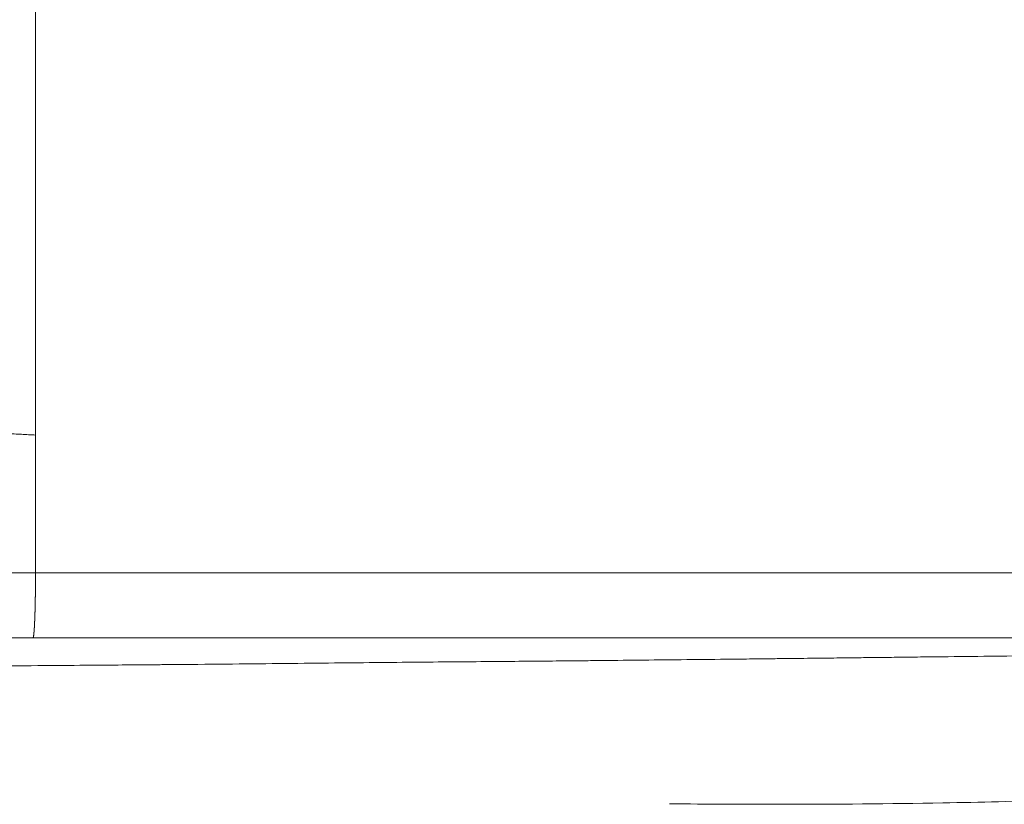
# Model space of a CAD drawing. Header units: millimetres. Extents: x 35469 to 44263, y -24881 to -16268.
# Tile 181 of 231: x 43817.79 to 43826.9, y -24767.83 to -24760.58. Entities that reach past the tile are written whole.
import ezdxf

# ---------------------------------------------------------------- set-up
doc = ezdxf.new("R2010")
doc.units = ezdxf.units.MM
doc.header["$LTSCALE"] = 0.3175
doc.layers.add('1轮廓实线层', color=7, linetype='Continuous', lineweight=18)

# ---------------------------------------------------------------- blocks, each defined once
blk = doc.blocks.new('MR20E-1840')
at = {"layer": '1轮廓实线层'}
for p, q in [((15654.7608, -10821.5646), (15654.7608, -10815.6382)), ((15654.7608, -10822.8382), (15654.7608, -10821.5646)), ((15654.7608, -10822.8382), (15665.648, -10822.8382)), ((15665.6271, -10823.4382), (15654.7373, -10823.4382)), ((15665.6272, -10823.4382), (15654.7375, -10823.4382))]:
    blk.add_line(p, q, dxfattribs=at)
for points, knots in [([(15654.7608, -10821.5646), (15654.7391, -10821.5634), (15654.6955, -10821.5611), (15654.6302, -10821.5575), (15654.5646, -10821.5539), (15654.499, -10821.5503), (15654.4332, -10821.5466), (15654.3673, -10821.5429), (15654.3013, -10821.5392), (15654.2351, -10821.5354), (15654.1688, -10821.5315), (15654.1023, -10821.5277), (15654.0357, -10821.5237), (15653.969, -10821.5198), (15653.9021, -10821.5158), (15653.8351, -10821.5118), (15653.7679, -10821.5077), (15653.7007, -10821.5036), (15653.6332, -10821.4994), (15653.5656, -10821.4952), (15653.4979, -10821.491), (15653.43, -10821.4867), (15653.362, -10821.4824), (15653.2939, -10821.478), (15653.2256, -10821.4736), (15653.1571, -10821.4692), (15653.0885, -10821.4647), (15653.0197, -10821.4602), (15652.9508, -10821.4556), (15652.8818, -10821.451), (15652.8126, -10821.4464), (15652.7433, -10821.4417), (15652.6738, -10821.4369), (15652.6041, -10821.4322), (15652.5343, -10821.4274), (15652.4643, -10821.4225), (15652.3942, -10821.4176), (15652.324, -10821.4127), (15652.2535, -10821.4077), (15652.1829, -10821.4027), (15652.1122, -10821.3977), (15652.0413, -10821.3926), (15651.9703, -10821.3875), (15651.8991, -10821.3823), (15651.8277, -10821.3771), (15651.7562, -10821.3718), (15651.6845, -10821.3665), (15651.6126, -10821.3612), (15651.5406, -10821.3558), (15651.4684, -10821.3504), (15651.3961, -10821.345), (15651.3236, -10821.3395), (15651.2509, -10821.3339), (15651.1781, -10821.3284), (15651.1051, -10821.3227), (15651.0319, -10821.3171), (15650.9586, -10821.3114), (15650.8851, -10821.3057), (15650.8114, -10821.2999), (15650.7376, -10821.2941), (15650.6636, -10821.2882), (15650.5894, -10821.2823), (15650.5151, -10821.2764), (15650.4406, -10821.2704), (15650.3659, -10821.2644), (15650.291, -10821.2583), (15650.216, -10821.2522), (15650.1408, -10821.2461), (15650.0654, -10821.2399), (15649.9899, -10821.2336), (15649.9141, -10821.2274), (15649.8382, -10821.2211), (15649.7621, -10821.2147), (15649.6859, -10821.2084), (15649.6094, -10821.2019), (15649.5328, -10821.1955), (15649.456, -10821.189), (15649.379, -10821.1824), (15649.3019, -10821.1758), (15649.2245, -10821.1692), (15649.147, -10821.1625), (15649.0693, -10821.1558), (15648.9914, -10821.1491), (15648.9134, -10821.1423), (15648.8351, -10821.1354), (15648.7567, -10821.1286), (15648.678, -10821.1217), (15648.5992, -10821.1147), (15648.5202, -10821.1077), (15648.441, -10821.1007), (15648.3617, -10821.0936), (15648.2821, -10821.0865), (15648.2024, -10821.0793), (15648.1224, -10821.0721), (15648.0423, -10821.0649), (15647.962, -10821.0576), (15647.8814, -10821.0503), (15647.7195, -10821.0355), (15647.4753, -10821.0131), (15647.1483, -10820.9829), (15646.8189, -10820.9522), (15646.4872, -10820.921), (15646.1531, -10820.8893), (15645.8166, -10820.8571), (15645.4777, -10820.8245), (15645.1365, -10820.7914), (15644.7928, -10820.7578), (15644.4468, -10820.7238), (15644.0983, -10820.6893), (15643.7474, -10820.6543), (15643.394, -10820.6188), (15643.0383, -10820.5828), (15642.68, -10820.5464), (15642.3194, -10820.5095), (15641.9562, -10820.4721), (15641.5906, -10820.4343), (15641.2226, -10820.396), (15640.8911, -10820.3613), (15640.598, -10820.3304), (15640.3453, -10820.3036), (15640.0958, -10820.277), (15639.8497, -10820.2505), (15639.6069, -10820.2242), (15639.3677, -10820.198), (15639.1321, -10820.172), (15638.9002, -10820.1462), (15638.672, -10820.1205), (15638.4476, -10820.095), (15638.2272, -10820.0696), (15638.0108, -10820.0444), (15637.7984, -10820.0193), (15637.5903, -10819.9944), (15637.3176, -10819.9613), (15636.9808, -10819.9195), (15636.5802, -10819.8684), (15636.1847, -10819.8164), (15635.7946, -10819.7636), (15635.4102, -10819.7099), (15635.0316, -10819.6554), (15634.659, -10819.6001), (15634.2927, -10819.5439), (15633.9854, -10819.4952), (15633.7354, -10819.4545), (15633.5411, -10819.4222), (15633.3484, -10819.3895), (15633.1574, -10819.3564), (15632.968, -10819.3229), (15632.7802, -10819.289), (15632.5942, -10819.2547), (15632.4099, -10819.22), (15632.2274, -10819.1849), (15632.0467, -10819.1494), (15631.8678, -10819.1136), (15631.6907, -10819.0773), (15631.5156, -10819.0406), (15631.3423, -10819.0035), (15631.1709, -10818.966), (15631.0015, -10818.9282), (15630.8341, -10818.8899), (15630.6686, -10818.8512), (15630.5392, -10818.8203), (15630.445, -10818.7974), (15630.3854, -10818.7828), (15630.3259, -10818.7681), (15630.2665, -10818.7533), (15630.2071, -10818.7384), (15630.1477, -10818.7233), (15630.0884, -10818.7082), (15630.0292, -10818.6929), (15629.9701, -10818.6776), (15629.911, -10818.6621), (15629.852, -10818.6465), (15629.793, -10818.6308), (15629.7341, -10818.615), (15629.6753, -10818.5991), (15629.6165, -10818.5831), (15629.5578, -10818.5669), (15629.4991, -10818.5507), (15629.4406, -10818.5343), (15629.3821, -10818.5179), (15629.3236, -10818.5013), (15629.2653, -10818.4846), (15629.2069, -10818.4678), (15629.1487, -10818.4509), (15629.0905, -10818.4339), (15629.0324, -10818.4168), (15628.9744, -10818.3995), (15628.9164, -10818.3822), (15628.8585, -10818.3647), (15628.8007, -10818.3472), (15628.743, -10818.3295), (15628.6853, -10818.3117), (15628.6277, -10818.2938), (15628.5701, -10818.2758), (15628.5127, -10818.2577), (15628.4553, -10818.2395), (15628.398, -10818.2211), (15628.3407, -10818.2027), (15628.2835, -10818.1841), (15628.2265, -10818.1655), (15628.1694, -10818.1467), (15628.1125, -10818.1278), (15628.0556, -10818.1088), (15627.9988, -10818.0897), (15627.9421, -10818.0705), (15627.8855, -10818.0512), (15627.8289, -10818.0317), (15627.7724, -10818.0122), (15627.716, -10817.9925), (15627.6597, -10817.9728), (15627.6034, -10817.9529), (15627.5472, -10817.9329), (15627.4911, -10817.9128), (15627.4351, -10817.8926), (15627.3792, -10817.8723), (15627.3233, -10817.8519), (15627.2676, -10817.8313), (15627.2119, -10817.8107), (15627.1748, -10817.7968), (15627.1563, -10817.7899)], [0, 0, 0, 0, 0.00234, 0.004685, 0.007035, 0.009389, 0.011748, 0.014113, 0.016482, 0.018856, 0.021235, 0.023619, 0.026008, 0.028402, 0.030801, 0.033205, 0.035615, 0.038029, 0.040449, 0.042873, 0.045303, 0.047739, 0.050179, 0.052625, 0.055076, 0.057532, 0.059994, 0.062461, 0.064933, 0.067411, 0.069894, 0.072383, 0.074878, 0.077377, 0.079883, 0.082394, 0.08491, 0.087432, 0.08996, 0.092493, 0.095032, 0.097577, 0.100128, 0.102684, 0.105246, 0.107814, 0.110387, 0.112967, 0.115552, 0.118143, 0.120741, 0.123344, 0.125953, 0.128568, 0.131189, 0.133816, 0.136449, 0.139088, 0.141734, 0.144385, 0.147043, 0.149707, 0.152376, 0.155053, 0.157735, 0.160424, 0.163119, 0.16582, 0.168528, 0.171242, 0.173962, 0.176689, 0.179422, 0.182161, 0.184907, 0.18766, 0.190419, 0.193185, 0.195957, 0.198735, 0.201521, 0.204313, 0.207111, 0.209916, 0.212728, 0.215547, 0.218372, 0.221204, 0.224043, 0.226889, 0.229742, 0.232601, 0.235467, 0.23834, 0.24122, 0.244107, 0.247001, 0.249902, 0.261574, 0.273331, 0.285172, 0.297098, 0.309111, 0.321209, 0.333394, 0.345666, 0.358025, 0.370472, 0.383006, 0.395629, 0.40834, 0.421139, 0.434028, 0.447005, 0.460071, 0.473227, 0.486472, 0.499806, 0.509018, 0.518116, 0.527098, 0.535961, 0.544701, 0.553316, 0.561802, 0.570156, 0.578376, 0.586459, 0.594402, 0.602202, 0.609856, 0.617362, 0.624717, 0.639349, 0.653809, 0.668089, 0.682181, 0.696078, 0.709773, 0.723258, 0.736526, 0.749569, 0.756673, 0.763724, 0.77072, 0.777662, 0.784548, 0.791377, 0.798148, 0.804861, 0.811514, 0.818107, 0.824639, 0.831109, 0.837516, 0.84386, 0.850139, 0.856354, 0.862502, 0.868584, 0.874599, 0.876796, 0.878992, 0.881187, 0.88338, 0.885573, 0.887764, 0.889954, 0.892143, 0.894331, 0.896517, 0.898703, 0.900887, 0.90307, 0.905252, 0.907433, 0.909612, 0.91179, 0.913967, 0.916143, 0.918318, 0.920491, 0.922663, 0.924834, 0.927004, 0.929172, 0.931339, 0.933505, 0.93567, 0.937833, 0.939995, 0.942156, 0.944316, 0.946474, 0.948631, 0.950787, 0.952941, 0.955094, 0.957246, 0.959396, 0.961545, 0.963693, 0.96584, 0.967985, 0.970128, 0.972271, 0.974412, 0.976552, 0.97869, 0.980827, 0.982963, 0.985098, 0.987231, 0.989362, 0.991493, 0.993621, 0.995749, 0.997875, 1, 1, 1, 1]), ([(15654.7373, -10823.4382), (15654.7373, -10823.4382), (15654.7375, -10823.4381), (15654.7377, -10823.4381), (15654.7378, -10823.438), (15654.738, -10823.4379), (15654.7382, -10823.4377), (15654.7384, -10823.4375), (15654.7386, -10823.4373), (15654.7388, -10823.437), (15654.7389, -10823.4367), (15654.7391, -10823.4363), (15654.7393, -10823.436), (15654.7395, -10823.4355), (15654.7397, -10823.4351), (15654.7398, -10823.4346), (15654.74, -10823.4341), (15654.7402, -10823.4336), (15654.7404, -10823.433), (15654.7406, -10823.4324), (15654.7407, -10823.4318), (15654.7409, -10823.4311), (15654.7411, -10823.4304), (15654.7412, -10823.4297), (15654.7414, -10823.4289), (15654.7416, -10823.4281), (15654.7418, -10823.4273), (15654.7419, -10823.4265), (15654.7421, -10823.4256), (15654.7423, -10823.4247), (15654.7424, -10823.4238), (15654.7426, -10823.4228), (15654.7428, -10823.4219), (15654.7429, -10823.4209), (15654.7431, -10823.4198), (15654.7432, -10823.4188), (15654.7434, -10823.4177), (15654.7436, -10823.4166), (15654.7437, -10823.4155), (15654.7439, -10823.4144), (15654.744, -10823.4132), (15654.7442, -10823.4121), (15654.7443, -10823.4109), (15654.7445, -10823.4096), (15654.7446, -10823.4084), (15654.7448, -10823.4072), (15654.7449, -10823.4059), (15654.7451, -10823.4046), (15654.7452, -10823.4033), (15654.7454, -10823.402), (15654.7455, -10823.4006), (15654.7457, -10823.3993), (15654.7458, -10823.3979), (15654.7459, -10823.3966), (15654.7461, -10823.3952), (15654.7462, -10823.3938), (15654.7463, -10823.3924), (15654.7465, -10823.3909), (15654.7466, -10823.3895), (15654.7467, -10823.388), (15654.7469, -10823.3866), (15654.747, -10823.3851), (15654.7471, -10823.3837), (15654.7473, -10823.3822), (15654.7474, -10823.3807), (15654.7475, -10823.3792), (15654.7476, -10823.3777), (15654.7477, -10823.3762), (15654.7479, -10823.3747), (15654.748, -10823.3731), (15654.7481, -10823.3716), (15654.7482, -10823.3701), (15654.7483, -10823.3686), (15654.7484, -10823.367), (15654.7486, -10823.3655), (15654.7487, -10823.3639), (15654.7488, -10823.3624), (15654.7489, -10823.3609), (15654.749, -10823.3593), (15654.7491, -10823.3578), (15654.7492, -10823.3562), (15654.7493, -10823.3547), (15654.7494, -10823.3532), (15654.7495, -10823.3516), (15654.7496, -10823.3501), (15654.7497, -10823.3486), (15654.7498, -10823.347), (15654.7499, -10823.3455), (15654.75, -10823.344), (15654.7501, -10823.3425), (15654.7502, -10823.3409), (15654.7503, -10823.3394), (15654.7503, -10823.3379), (15654.7504, -10823.3364), (15654.7505, -10823.335), (15654.7506, -10823.3335), (15654.7507, -10823.332), (15654.7508, -10823.3305), (15654.7509, -10823.3291), (15654.7509, -10823.3276), (15654.751, -10823.3262), (15654.7511, -10823.3248), (15654.7512, -10823.3233), (15654.7512, -10823.3219), (15654.7513, -10823.3205), (15654.7514, -10823.3191), (15654.7515, -10823.3178), (15654.7515, -10823.3164), (15654.7516, -10823.315), (15654.7517, -10823.3137), (15654.7517, -10823.3124), (15654.7518, -10823.311), (15654.7519, -10823.3097), (15654.7519, -10823.3084), (15654.752, -10823.3072), (15654.7521, -10823.3059), (15654.7521, -10823.3046), (15654.7522, -10823.3034), (15654.7522, -10823.3022), (15654.7523, -10823.301), (15654.7523, -10823.2998), (15654.7524, -10823.2986), (15654.7525, -10823.2974), (15654.7525, -10823.2963), (15654.7526, -10823.2951), (15654.7526, -10823.294), (15654.7527, -10823.2929), (15654.7527, -10823.2918), (15654.7528, -10823.2908), (15654.7528, -10823.2897), (15654.7528, -10823.2887), (15654.7529, -10823.2877), (15654.7529, -10823.2867), (15654.753, -10823.2857), (15654.753, -10823.2847), (15654.7531, -10823.2838), (15654.7531, -10823.2828), (15654.7531, -10823.2819), (15654.7532, -10823.2811), (15654.7532, -10823.2802), (15654.7532, -10823.2793), (15654.7533, -10823.2785), (15654.7533, -10823.2777), (15654.7533, -10823.2769), (15654.7534, -10823.2761), (15654.7534, -10823.2754), (15654.7534, -10823.2746), (15654.7535, -10823.2739), (15654.7535, -10823.2732), (15654.7535, -10823.2725), (15654.7535, -10823.2719), (15654.7536, -10823.2713), (15654.7536, -10823.2706), (15654.7536, -10823.27), (15654.7536, -10823.2695), (15654.7537, -10823.2689), (15654.7537, -10823.2684), (15654.7537, -10823.2679), (15654.7537, -10823.2674), (15654.7537, -10823.2669), (15654.7538, -10823.2665), (15654.7538, -10823.2661), (15654.7538, -10823.2657), (15654.7538, -10823.2653), (15654.7538, -10823.2649), (15654.7538, -10823.2646), (15654.7539, -10823.2643), (15654.7539, -10823.264), (15654.7539, -10823.2637), (15654.7539, -10823.2634), (15654.7539, -10823.2632), (15654.7539, -10823.263), (15654.7539, -10823.2628), (15654.7539, -10823.2626), (15654.7539, -10823.2625), (15654.7539, -10823.2624), (15654.7539, -10823.2623), (15654.7539, -10823.2622), (15654.754, -10823.2596), (15654.7542, -10823.2545), (15654.7545, -10823.2466), (15654.7548, -10823.2387), (15654.7551, -10823.2306), (15654.7554, -10823.2224), (15654.7556, -10823.2141), (15654.7559, -10823.2056), (15654.7561, -10823.1971), (15654.7564, -10823.1884), (15654.7566, -10823.1797), (15654.7569, -10823.1708), (15654.7571, -10823.1619), (15654.7573, -10823.1529), (15654.7575, -10823.1438), (15654.7577, -10823.1346), (15654.758, -10823.1253), (15654.7581, -10823.116), (15654.7583, -10823.1066), (15654.7585, -10823.0972), (15654.7587, -10823.0877), (15654.7589, -10823.0782), (15654.759, -10823.0686), (15654.7592, -10823.059), (15654.7593, -10823.0494), (15654.7595, -10823.0397), (15654.7596, -10823.03), (15654.7597, -10823.0203), (15654.7598, -10823.0106), (15654.7599, -10823.0008), (15654.76, -10822.9911), (15654.7601, -10822.9814), (15654.7602, -10822.9717), (15654.7603, -10822.9619), (15654.7604, -10822.9522), (15654.7605, -10822.9425), (15654.7605, -10822.9329), (15654.7606, -10822.9232), (15654.7606, -10822.9136), (15654.7607, -10822.904), (15654.7607, -10822.8945), (15654.7607, -10822.885), (15654.7608, -10822.8755), (15654.7608, -10822.8661), (15654.7608, -10822.8567), (15654.7608, -10822.8474), (15654.7608, -10822.8412), (15654.7608, -10822.8382)], [0, 0, 0, 0, 0.005028, 0.010043, 0.015047, 0.020038, 0.025015, 0.02998, 0.03493, 0.039867, 0.044789, 0.049696, 0.054589, 0.059466, 0.064327, 0.069172, 0.074001, 0.078813, 0.083608, 0.088386, 0.093146, 0.097888, 0.102612, 0.107318, 0.112004, 0.116671, 0.121319, 0.125947, 0.130555, 0.135143, 0.13971, 0.144256, 0.148781, 0.153285, 0.157767, 0.162227, 0.166664, 0.17108, 0.175472, 0.179842, 0.184188, 0.188511, 0.19281, 0.197085, 0.201336, 0.205562, 0.209764, 0.213941, 0.218093, 0.22222, 0.226321, 0.230396, 0.234446, 0.238469, 0.242466, 0.246437, 0.250381, 0.254298, 0.258188, 0.26205, 0.265886, 0.269693, 0.273473, 0.277226, 0.28095, 0.284645, 0.288313, 0.291952, 0.295562, 0.299144, 0.302696, 0.30622, 0.309714, 0.313179, 0.316614, 0.32002, 0.323396, 0.326742, 0.330059, 0.333345, 0.336601, 0.339827, 0.343022, 0.346187, 0.349322, 0.352426, 0.355499, 0.358541, 0.361552, 0.364532, 0.367481, 0.370399, 0.373286, 0.376141, 0.378965, 0.381758, 0.384519, 0.387248, 0.389946, 0.392612, 0.395246, 0.397849, 0.400419, 0.402958, 0.405464, 0.407939, 0.410382, 0.412792, 0.41517, 0.417516, 0.41983, 0.422111, 0.424361, 0.426577, 0.428762, 0.430914, 0.433033, 0.43512, 0.437175, 0.439197, 0.441186, 0.443143, 0.445067, 0.446959, 0.448818, 0.450644, 0.452438, 0.454199, 0.455927, 0.457622, 0.459285, 0.460915, 0.462512, 0.464076, 0.465608, 0.467106, 0.468572, 0.470005, 0.471405, 0.472773, 0.474107, 0.475409, 0.476677, 0.477913, 0.479116, 0.480286, 0.481423, 0.482527, 0.483599, 0.484637, 0.485643, 0.486615, 0.487555, 0.488462, 0.489335, 0.490176, 0.490984, 0.491759, 0.492501, 0.49321, 0.493887, 0.49453, 0.49514, 0.495718, 0.496262, 0.496774, 0.497252, 0.497698, 0.49811, 0.49849, 0.498837, 0.499151, 0.499432, 0.49968, 0.499895, 0.500077, 0.500226, 0.500342, 0.500426, 0.511866, 0.523306, 0.534742, 0.546173, 0.557597, 0.569013, 0.580419, 0.591812, 0.603191, 0.614554, 0.6259, 0.637226, 0.648531, 0.659814, 0.671071, 0.682303, 0.693507, 0.704681, 0.715825, 0.726935, 0.738012, 0.749052, 0.760056, 0.771021, 0.781946, 0.792829, 0.80367, 0.814467, 0.825218, 0.835923, 0.84658, 0.857188, 0.867746, 0.878253, 0.888707, 0.899109, 0.909456, 0.919748, 0.929984, 0.940163, 0.950284, 0.960347, 0.970351, 0.980295, 0.990178, 1, 1, 1, 1]), ([(15671.3989, -10823.4982), (15671.2508, -10823.5008), (15671.0844, -10823.5039), (15670.7154, -10823.5106), (15670.5128, -10823.5142), (15670.0718, -10823.5218), (15669.8335, -10823.5258), (15669.4498, -10823.5319), (15669.3175, -10823.5339), (15669.1125, -10823.5371), (15669.0084, -10823.5387), (15668.8842, -10823.5405), (15668.8213, -10823.5415), (15668.7897, -10823.542), (15668.7739, -10823.5422), (15668.766, -10823.5423), (15668.762, -10823.5424), (15668.76, -10823.5424), (15668.759, -10823.5424), (15668.7585, -10823.5424), (15668.7583, -10823.5424), (15668.7582, -10823.5424), (15668.7581, -10823.5424), (15668.7581, -10823.5424), (15668.758, -10823.5424), (15668.5583, -10823.5455), (15668.3472, -10823.5486), (15667.9019, -10823.5551), (15667.6678, -10823.5584), (15667.1767, -10823.5651), (15666.9197, -10823.5684), (15666.5171, -10823.5734), (15666.38, -10823.5751), (15666.1702, -10823.5776), (15666.0642, -10823.5789), (15665.9387, -10823.5804), (15665.8754, -10823.5811), (15665.8437, -10823.5815), (15665.8278, -10823.5817), (15665.8199, -10823.5818), (15665.8159, -10823.5819), (15665.8139, -10823.5819), (15665.8129, -10823.5819), (15665.8124, -10823.5819), (15665.8122, -10823.5819), (15665.812, -10823.5819), (15665.812, -10823.5819), (15665.8119, -10823.5819), (15665.8119, -10823.5819), (15665.7118, -10823.5831), (15665.6082, -10823.5843), (15665.3943, -10823.5869), (15665.2838, -10823.5883), (15665.0561, -10823.591), (15664.9388, -10823.5924), (15664.6972, -10823.5953), (15664.573, -10823.5967), (15664.3175, -10823.5997), (15664.1863, -10823.6012), (15663.9168, -10823.6043), (15663.7785, -10823.6058), (15663.4949, -10823.609), (15663.3495, -10823.6107), (15663.1261, -10823.6132), (15663.0508, -10823.6141), (15662.9364, -10823.6154), (15662.8788, -10823.616), (15662.8111, -10823.6168), (15662.7771, -10823.6172), (15662.7601, -10823.6174), (15662.7515, -10823.6175), (15662.7473, -10823.6175), (15662.7451, -10823.6176), (15662.7441, -10823.6176), (15662.7435, -10823.6176), (15662.7433, -10823.6176), (15662.7431, -10823.6176), (15662.7431, -10823.6176), (15662.743, -10823.6176), (15662.743, -10823.6176), (15662.7178, -10823.6179), (15662.6549, -10823.6186), (15662.5235, -10823.6202), (15662.3549, -10823.6221), (15662.149, -10823.6245), (15661.9868, -10823.6264), (15661.8121, -10823.6284), (15661.7185, -10823.6294), (15661.5937, -10823.6309), (15661.5557, -10823.6313), (15661.5151, -10823.6317), (15661.4996, -10823.6319), (15661.497, -10823.632), (15661.4961, -10823.632), (15661.4959, -10823.632), (15661.4958, -10823.632), (15661.4958, -10823.632), (15661.4956, -10823.632), (15661.4952, -10823.632), (15661.4924, -10823.632), (15661.4852, -10823.6321), (15661.4415, -10823.6326), (15661.3273, -10823.6339), (15661.2195, -10823.6351), (15660.8643, -10823.6389), (15660.5937, -10823.6418), (15660.2082, -10823.6457), (15660.0831, -10823.647), (15659.9007, -10823.6489), (15659.8107, -10823.6498), (15659.7081, -10823.6508), (15659.6573, -10823.6513), (15659.6321, -10823.6516), (15659.6195, -10823.6517), (15659.6132, -10823.6518), (15659.61, -10823.6518), (15659.6085, -10823.6518), (15659.6077, -10823.6518), (15659.6073, -10823.6518), (15659.6071, -10823.6518), (15659.607, -10823.6518), (15659.607, -10823.6518), (15659.6069, -10823.6518), (15659.4387, -10823.6535), (15659.2494, -10823.6551), (15658.8286, -10823.6586), (15658.5971, -10823.6605), (15658.2185, -10823.6638), (15658.0871, -10823.665), (15657.814, -10823.6676), (15657.6722, -10823.6691), (15657.3784, -10823.6721), (15657.2264, -10823.6737), (15656.9121, -10823.677), (15656.7499, -10823.6786), (15656.4153, -10823.6818), (15656.243, -10823.6833), (15656.0434, -10823.6851), (15656.0184, -10823.6853), (15655.9929, -10823.6855), (15655.9897, -10823.6855), (15655.9893, -10823.6856), (15655.9893, -10823.6856), (15655.9893, -10823.6856), (15655.9893, -10823.6856), (15655.9892, -10823.6856), (15655.9892, -10823.6856), (15655.9891, -10823.6856), (15655.9888, -10823.6856), (15655.9878, -10823.6856), (15655.9854, -10823.6856), (15655.9769, -10823.6857), (15655.9525, -10823.6859), (15655.9209, -10823.6861), (15655.8457, -10823.6868), (15655.7795, -10823.6873), (15655.6151, -10823.6887), (15655.5168, -10823.6895), (15655.2884, -10823.6913), (15655.1582, -10823.6923), (15654.8662, -10823.6946), (15654.7043, -10823.6958), (15654.3492, -10823.6984), (15654.1559, -10823.6997), (15653.8426, -10823.7018), (15653.7343, -10823.7025), (15653.566, -10823.7036), (15653.4804, -10823.7041), (15653.3781, -10823.7048), (15653.3263, -10823.7051), (15653.3002, -10823.7053), (15653.2871, -10823.7053), (15653.2806, -10823.7054), (15653.2773, -10823.7054), (15653.2757, -10823.7054), (15653.2748, -10823.7054), (15653.2744, -10823.7054), (15653.2742, -10823.7054), (15653.2741, -10823.7054), (15653.2741, -10823.7054), (15653.274, -10823.7054), (15652.9095, -10823.7076), (15652.5579, -10823.7095), (15651.8806, -10823.7129), (15651.5548, -10823.7143), (15650.9287, -10823.7168), (15650.6283, -10823.7177), (15650.0525, -10823.7193), (15649.7771, -10823.7199), (15649.2508, -10823.7207), (15648.9999, -10823.7209), (15648.5224, -10823.7211), (15648.2957, -10823.721), (15647.8661, -10823.7207), (15647.6633, -10823.7205), (15647.2811, -10823.7199), (15647.1017, -10823.7196), (15646.934, -10823.7192)], [0, 0, 0, 0, 0.03125, 0.03125, 0.0625, 0.0625, 0.09375, 0.09375, 0.109375, 0.109375, 0.117187, 0.121094, 0.123047, 0.124023, 0.124512, 0.124756, 0.124878, 0.124939, 0.124969, 0.124985, 0.124992, 0.124996, 0.124998, 0.124998, 0.125, 0.125, 0.15625, 0.15625, 0.1875, 0.1875, 0.21875, 0.21875, 0.234375, 0.234375, 0.242187, 0.246094, 0.248047, 0.249023, 0.249512, 0.249756, 0.249878, 0.249939, 0.249969, 0.249985, 0.249992, 0.249996, 0.249998, 0.249998, 0.25, 0.25, 0.265625, 0.265625, 0.28125, 0.28125, 0.296875, 0.296875, 0.3125, 0.3125, 0.328125, 0.328125, 0.34375, 0.34375, 0.359375, 0.359375, 0.367187, 0.367187, 0.371094, 0.373047, 0.374023, 0.374512, 0.374756, 0.374878, 0.374939, 0.374969, 0.374985, 0.374992, 0.374996, 0.374998, 0.374998, 0.375, 0.375, 0.382812, 0.390625, 0.398437, 0.40625, 0.414062, 0.414062, 0.421875, 0.421875, 0.423828, 0.424805, 0.424927, 0.424988, 0.424995, 0.424999, 0.424999, 0.425003, 0.425003, 0.425018, 0.425049, 0.425293, 0.425781, 0.429687, 0.4375, 0.4375, 0.46875, 0.46875, 0.484375, 0.484375, 0.492187, 0.496094, 0.498047, 0.499023, 0.499512, 0.499756, 0.499878, 0.499939, 0.499969, 0.499985, 0.499992, 0.499996, 0.499996, 0.5, 0.5, 0.53125, 0.53125, 0.5625, 0.5625, 0.578125, 0.578125, 0.59375, 0.59375, 0.609375, 0.609375, 0.625, 0.625, 0.640625, 0.640625, 0.642578, 0.642822, 0.642853, 0.642857, 0.642857, 0.642859, 0.642859, 0.64286, 0.642868, 0.642883, 0.642944, 0.643066, 0.643555, 0.644531, 0.648437, 0.65625, 0.65625, 0.671875, 0.671875, 0.6875, 0.6875, 0.703125, 0.703125, 0.71875, 0.71875, 0.734375, 0.734375, 0.742187, 0.742187, 0.746094, 0.748047, 0.749023, 0.749512, 0.749756, 0.749878, 0.749939, 0.749969, 0.749985, 0.749992, 0.749996, 0.749998, 0.749998, 0.75, 0.75, 0.78125, 0.78125, 0.8125, 0.8125, 0.84375, 0.84375, 0.875, 0.875, 0.90625, 0.90625, 0.9375, 0.9375, 0.96875, 0.96875, 1, 1, 1, 1]), ([(15660.6236, -10824.9715), (15660.9706, -10824.9748), (15661.8322, -10824.9785), (15663.0088, -10824.9697), (15664.2351, -10824.9384), (15665.4653, -10824.8751), (15666.8656, -10824.7498), (15667.8436, -10824.5742), (15668.3386, -10824.4651)], [0, 0, 0, 0, 0.124277, 0.312576, 0.444616, 0.598157, 0.793465, 1, 1, 1, 1])]:
    blk.add_open_spline(points, degree=3, knots=knots, dxfattribs=at)
for points in [[(15647.0829, -10822.8382), (15649.9911, -10822.8382), (15652.5042, -10822.8382), (15654.7608, -10822.8382)], [(15654.7373, -10823.4382), (15652.1815, -10823.4382), (15649.6242, -10823.4382), (15647.0669, -10823.4382)]]:
    blk.add_open_spline(points, degree=3, dxfattribs=at)

msp = doc.modelspace()

# ---------------------------------------------------------------- block references
msp.add_blockref('MR20E-1840', (28163.1775, -13942.8535))

doc.saveas('drawing.dxf')
